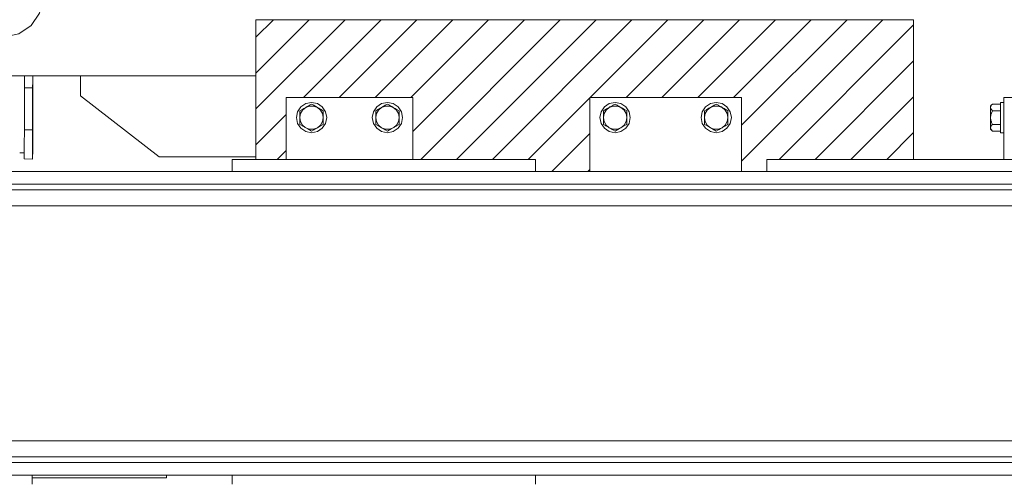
# Model space of a CAD drawing. Header units: millimetres. Extents: x 53056 to 116131, y -669674 to -625124.
# Tile 174 of 256: x 61479 to 62453, y -635312 to -634853. Entities that reach past the tile are written whole.
import ezdxf

# ---------------------------------------------------------------- set-up
doc = ezdxf.new("R2010")
doc.units = ezdxf.units.MM
doc.header["$MEASUREMENT"] = 0
doc.linetypes.add('DGN Style 1', pattern=[536.1990872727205, 0.8921781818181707, -535.3069090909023])
for name, color, linetype, lineweight in [('Side Cradle Blocks', 7, 'Continuous', 0), ('Side Cradle Hydraulic Arm Support', 7, 'Continuous', 0), ('Side Cradle Stbd', 7, 'Continuous', 0), ('Side Cradle Tower', 7, 'Continuous', 0)]:
    doc.layers.add(name, color=color, linetype=linetype, lineweight=lineweight)

# ---------------------------------------------------------------- blocks, each defined once
blk = doc.blocks.new('*U55')
at = {"linetype": 'Continuous', "lineweight": 0}
h = blk.add_hatch(dxfattribs=at)
h.set_pattern_fill('HATCH', color=30, style=0, pattern_type=2)
h.set_pattern_definition([(45, (-22337.962271, 12481.677758), (-17.71895608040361, 17.71895608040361), [])])
h.paths.add_polyline_path([(-22375.89747780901, 12396.1757699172), (-22375.89747780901, 12396.17580080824), (-22375.89747780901, 12408.1757699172), (-22231.03903054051, 12408.1757699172), (-22231.03903054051, 12408.17580080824), (-22231.03903054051, 12546.1757699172), (-22583.82580926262, 12546.1757699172), (-22663.82580926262, 12546.1757699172), (-22670.00584004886, 12546.1757699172), (-22705.00584004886, 12546.1757699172), (-22711.41070404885, 12546.1757699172), (-22881.03903054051, 12546.1757699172), (-22881.03903054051, 12490.79314748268), (-22881.03903054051, 12410.79314748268), (-22881.03903054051, 12408.17580037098), (-22881.03903054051, 12408.17576947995), (-22851.03903054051, 12408.17576947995), (-22851.03903054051, 12408.17580037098), (-22851.03903054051, 12469.45638980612), (-22726.03903054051, 12469.45638980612), (-22726.03903054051, 12408.17580037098), (-22726.03903054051, 12408.17576947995), (-22604.53903054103, 12408.17576947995), (-22604.53903054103, 12396.17580080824), (-22604.53903054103, 12396.1757699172), (-22551.03903054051, 12396.1757699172), (-22551.03903054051, 12396.17580080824), (-22551.03903054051, 12469.45638980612), (-22401.03903054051, 12469.45638980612), (-22401.03903054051, 12396.17580080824), (-22401.03903054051, 12396.1757699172)])
at = {"color": 30, "linetype": 'Continuous', "lineweight": 0, "flags": 128}
blk.add_lwpolyline([(-22375.89747780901, 12396.1757699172), (-22375.89747780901, 12396.17580080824), (-22375.89747780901, 12408.1757699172), (-22231.03903054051, 12408.1757699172), (-22231.03903054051, 12408.17580080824), (-22231.03903054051, 12546.1757699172), (-22583.82580926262, 12546.1757699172), (-22663.82580926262, 12546.1757699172), (-22670.00584004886, 12546.1757699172), (-22705.00584004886, 12546.1757699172), (-22711.41070404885, 12546.1757699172), (-22881.03903054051, 12546.1757699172), (-22881.03903054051, 12490.79314748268), (-22881.03903054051, 12410.79314748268), (-22881.03903054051, 12408.17580037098), (-22881.03903054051, 12408.17576947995), (-22851.03903054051, 12408.17576947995), (-22851.03903054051, 12408.17580037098), (-22851.03903054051, 12469.45638980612), (-22726.03903054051, 12469.45638980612), (-22726.03903054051, 12408.17580037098), (-22726.03903054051, 12408.17576947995), (-22604.53903054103, 12408.17576947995), (-22604.53903054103, 12396.17580080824), (-22604.53903054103, 12396.1757699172), (-22551.03903054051, 12396.1757699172), (-22551.03903054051, 12396.17580080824), (-22551.03903054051, 12469.45638980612), (-22401.03903054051, 12469.45638980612), (-22401.03903054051, 12396.17580080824), (-22401.03903054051, 12396.1757699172), (-22375.89747780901, 12396.1757699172)], close=True, dxfattribs=at)
at = {"layer": 'Side Cradle Blocks', "color": 7, "linetype": 'Continuous', "lineweight": 0}
for p, q in [((-22881.03903054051, 12546.1757699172), (-22881.03903054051, 12408.17580037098)), ((-22881.03903054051, 12546.1757699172), (-22231.03903054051, 12546.1757699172)), ((-22231.03903054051, 12546.1757699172), (-22231.03903054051, 12408.17580080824)), ((-22851.03903054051, 12469.45638980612), (-22851.03903054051, 12408.17580037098)), ((-22726.03903054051, 12469.45638980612), (-22851.03903054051, 12469.45638980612)), ((-22726.03903054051, 12408.17580037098), (-22726.03903054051, 12469.45638980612)), ((-22551.03903054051, 12469.45638980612), (-22551.03903054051, 12396.17580080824)), ((-22401.03903054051, 12469.45638980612), (-22551.03903054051, 12469.45638980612)), ((-22401.03903054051, 12396.17580080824), (-22401.03903054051, 12469.45638980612)), ((-22141.89747780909, 12408.17580080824), (-22141.89747780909, 12469.45638980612)), ((-22131.89747780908, 12469.45638980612), (-22141.89747780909, 12469.45638980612)), ((-22831.83057542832, 12459.48763980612), (-22834.89657889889, 12456.92042395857)), ((-22828.19710216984, 12461.58542656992), (-22828.33904670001, 12461.50347485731)), ((-22826.03903054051, 12462.83138980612), (-22828.19707362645, 12461.58544304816)), ((-22820.29877905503, 12463.31458279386), (-22826.03903054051, 12464.45638980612)), ((-22823.90268183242, 12461.59796830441), (-22826.03903054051, 12462.83138980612)), ((-22820.24748565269, 12459.48763980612), (-22824.00376152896, 12460.85926877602)), ((-22756.83057542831, 12459.48763980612), (-22753.07429955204, 12460.85926877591)), ((-22756.77928202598, 12463.31458279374), (-22751.0390305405, 12464.45638980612)), ((-22753.17537924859, 12461.59796830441), (-22751.0390305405, 12462.83138980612)), ((-22751.0390305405, 12462.83138980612), (-22748.88098745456, 12461.58544304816)), ((-22748.88095891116, 12461.58542656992), (-22748.73901438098, 12461.50347485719)), ((-22745.24748565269, 12459.48763980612), (-22742.18148218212, 12456.92042395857)), ((-22531.83057542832, 12459.48763980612), (-22534.89657889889, 12456.92042395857)), ((-22528.19710216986, 12461.58542656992), (-22528.33904670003, 12461.50347485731)), ((-22526.03903054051, 12462.83138980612), (-22528.19707362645, 12461.58544304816)), ((-22520.29877905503, 12463.31458279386), (-22526.03903054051, 12464.45638980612)), ((-22523.90268183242, 12461.59796830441), (-22526.03903054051, 12462.83138980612)), ((-22520.24748565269, 12459.48763980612), (-22524.00376152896, 12460.85926877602)), ((-22431.83057542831, 12459.48763980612), (-22428.07429955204, 12460.85926877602)), ((-22431.77928202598, 12463.31458279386), (-22426.03903054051, 12464.45638980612)), ((-22428.17537924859, 12461.59796830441), (-22426.0390305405, 12462.83138980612)), ((-22426.0390305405, 12462.83138980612), (-22423.88098745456, 12461.58544304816)), ((-22423.88095891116, 12461.58542656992), (-22423.73901438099, 12461.50347485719)), ((-22420.24748565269, 12459.48763980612), (-22417.18148218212, 12456.92042395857)), ((-22154.89747780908, 12459.48763980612), (-22154.89747780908, 12456.92042395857)), ((-22154.89716889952, 12458.10993105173), (-22154.89747776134, 12459.48742684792)), ((-22153.10556758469, 12462.83138980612), (-22154.1473525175, 12461.58544304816)), ((-22153.11382951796, 12462.82102717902), (-22153.10556758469, 12462.83138980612)), ((-22153.10556758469, 12462.83138980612), (-22144.89750870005, 12462.83138980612)), ((-22835.48577160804, 12457.37731130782), (-22837.62212031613, 12456.14388980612)), ((-22837.62212031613, 12453.78718182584), (-22837.62212031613, 12456.14388980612)), ((-22837.62212031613, 12449.2255000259), (-22836.93184791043, 12445.51754498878)), ((-22816.61401239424, 12457.3898530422), (-22816.75595692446, 12457.47180475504)), ((-22814.45594076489, 12456.14388980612), (-22816.61398385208, 12457.38983656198)), ((-22814.45594076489, 12449.45638980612), (-22815.14621317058, 12453.39523462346)), ((-22814.45594076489, 12451.83047536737), (-22814.45594076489, 12449.45638980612)), ((-22762.62212031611, 12456.14388980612), (-22760.46407722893, 12457.38983656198)), ((-22762.62212031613, 12449.45638980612), (-22761.93184791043, 12453.39523462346)), ((-22762.62212031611, 12451.83047536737), (-22762.62212031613, 12449.45638980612)), ((-22760.46404868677, 12457.3898530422), (-22760.32210415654, 12457.47180475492)), ((-22741.59228947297, 12457.37731130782), (-22739.45594076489, 12456.14388980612)), ((-22739.45594076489, 12449.2255000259), (-22740.14621317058, 12445.51754498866)), ((-22739.45594076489, 12453.78718182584), (-22739.45594076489, 12456.14388980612)), ((-22535.48577160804, 12457.37731130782), (-22537.62212031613, 12456.14388980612)), ((-22537.62212031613, 12453.78718182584), (-22537.62212031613, 12456.14388980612)), ((-22537.62212031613, 12449.2255000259), (-22536.93184791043, 12445.51754498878)), ((-22516.61401239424, 12457.3898530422), (-22516.75595692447, 12457.47180475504)), ((-22514.45594076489, 12456.14388980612), (-22516.61398385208, 12457.38983656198)), ((-22514.45594076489, 12449.45638980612), (-22515.14621317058, 12453.39523462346)), ((-22514.45594076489, 12451.83047536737), (-22514.45594076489, 12449.45638980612)), ((-22437.62212031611, 12456.14388980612), (-22435.46407722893, 12457.38983656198)), ((-22437.62212031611, 12449.45638980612), (-22436.93184791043, 12453.39523462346)), ((-22437.62212031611, 12451.83047536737), (-22437.62212031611, 12449.45638980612)), ((-22435.46404868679, 12457.3898530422), (-22435.32210415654, 12457.47180475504)), ((-22416.59228947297, 12457.37731130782), (-22414.45594076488, 12456.14388980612)), ((-22414.45594076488, 12449.2255000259), (-22415.14621317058, 12445.51754498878)), ((-22414.45594076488, 12453.78718182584), (-22414.45594076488, 12456.14388980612)), ((-22154.89747780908, 12449.45635264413), (-22154.89747780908, 12445.51773410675)), ((-22154.89517683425, 12449.2255000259), (-22154.89747780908, 12445.51754498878)), ((-22154.8953648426, 12448.4247309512), (-22154.89517683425, 12449.2255000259)), ((-22154.11433419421, 12453.78718182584), (-22153.10556758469, 12456.14388980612)), ((-22154.08895200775, 12457.37731130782), (-22153.10556758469, 12456.14388980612)), ((-22153.10556758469, 12456.14388980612), (-22144.89750870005, 12456.14388980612)), ((-22837.62212031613, 12444.4899814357), (-22837.62212031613, 12442.76888980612)), ((-22837.62212031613, 12442.76888980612), (-22835.46407722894, 12441.52294305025)), ((-22835.46407722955, 12441.5229430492), (-22835.32210415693, 12441.44097485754)), ((-22835.32210415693, 12441.44097485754), (-22835.46407722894, 12441.52294305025)), ((-22820.24748565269, 12439.42513980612), (-22824.00376152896, 12438.05351083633)), ((-22820.24748565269, 12439.42513980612), (-22817.18148218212, 12441.99235565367)), ((-22816.59228947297, 12441.53546830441), (-22817.24769508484, 12441.15706969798)), ((-22816.59228947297, 12441.53546830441), (-22814.45594076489, 12442.76888980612)), ((-22814.45594076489, 12442.76888980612), (-22814.45594076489, 12444.4899814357)), ((-22762.62212031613, 12442.76888980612), (-22762.62212031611, 12444.4899814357)), ((-22762.62212031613, 12442.76888980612), (-22760.48577160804, 12441.53546830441)), ((-22760.48577160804, 12441.53546830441), (-22759.83036599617, 12441.15706969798)), ((-22756.83057542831, 12439.42513980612), (-22759.89657889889, 12441.99235565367)), ((-22756.83057542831, 12439.42513980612), (-22753.07429955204, 12438.05351083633)), ((-22741.61398385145, 12441.5229430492), (-22741.75595692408, 12441.44097485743)), ((-22741.75595692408, 12441.44097485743), (-22741.61398385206, 12441.52294305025)), ((-22741.61398385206, 12441.52294305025), (-22739.45594076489, 12442.76888980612)), ((-22739.45594076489, 12444.4899814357), (-22739.45594076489, 12442.76888980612)), ((-22537.62212031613, 12444.4899814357), (-22537.62212031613, 12442.76888980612)), ((-22537.62212031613, 12442.76888980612), (-22535.46407722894, 12441.52294305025)), ((-22535.46407722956, 12441.5229430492), (-22535.32210415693, 12441.44097485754)), ((-22535.32210415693, 12441.44097485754), (-22535.46407722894, 12441.52294305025)), ((-22520.24748565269, 12439.42513980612), (-22524.00376152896, 12438.05351083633)), ((-22520.24748565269, 12439.42513980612), (-22517.18148218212, 12441.99235565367)), ((-22516.59228947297, 12441.53546830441), (-22517.24769508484, 12441.15706969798)), ((-22516.59228947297, 12441.53546830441), (-22514.45594076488, 12442.76888980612)), ((-22514.45594076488, 12442.76888980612), (-22514.45594076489, 12444.4899814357)), ((-22437.62212031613, 12442.76888980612), (-22437.62212031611, 12444.4899814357)), ((-22437.62212031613, 12442.76888980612), (-22435.48577160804, 12441.53546830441)), ((-22435.48577160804, 12441.53546830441), (-22434.83036599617, 12441.15706969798)), ((-22431.83057542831, 12439.42513980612), (-22434.89657889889, 12441.99235565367)), ((-22431.83057542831, 12439.42513980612), (-22428.07429955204, 12438.05351083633)), ((-22416.61398385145, 12441.5229430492), (-22416.75595692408, 12441.44097485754)), ((-22416.75595692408, 12441.44097485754), (-22416.61398385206, 12441.52294305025)), ((-22416.61398385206, 12441.52294305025), (-22414.45594076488, 12442.76888980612)), ((-22414.45594076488, 12444.4899814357), (-22414.45594076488, 12442.76888980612)), ((-22154.89747780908, 12439.42597780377), (-22154.89747780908, 12441.99026646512)), ((-22154.89747761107, 12439.42598317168), (-22154.89716889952, 12440.74085391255)), ((-22154.21588933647, 12441.44097485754), (-22154.1473525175, 12441.52294305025)), ((-22154.1473525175, 12441.52294305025), (-22153.10556758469, 12442.76888980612)), ((-22153.87766391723, 12444.4899814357), (-22153.10556758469, 12442.76888980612)), ((-22153.10556758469, 12442.76888980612), (-22144.89750870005, 12442.76888980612)), ((-22828.17537924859, 12437.31481130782), (-22826.03903054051, 12436.08138980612)), ((-22826.03903054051, 12436.08138980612), (-22823.88098745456, 12437.32733656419)), ((-22823.88095891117, 12437.3273530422), (-22823.73901438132, 12437.40930475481)), ((-22753.19710216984, 12437.3273530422), (-22753.33904669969, 12437.40930475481)), ((-22751.0390305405, 12436.08138980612), (-22753.19707362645, 12437.32733656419)), ((-22748.90268183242, 12437.31481130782), (-22751.0390305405, 12436.08138980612)), ((-22528.17537924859, 12437.31481130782), (-22526.03903054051, 12436.08138980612)), ((-22526.03903054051, 12436.08138980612), (-22523.88098745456, 12437.32733656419)), ((-22523.88095891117, 12437.3273530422), (-22523.73901438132, 12437.40930475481)), ((-22428.19710216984, 12437.3273530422), (-22428.33904669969, 12437.40930475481)), ((-22426.0390305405, 12436.08138980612), (-22428.19707362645, 12437.32733656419)), ((-22423.90268183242, 12437.31481130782), (-22426.0390305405, 12436.08138980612)), ((-22154.1473525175, 12437.32733656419), (-22154.89733044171, 12438.05336817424)), ((-22153.10641770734, 12436.08240652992), (-22154.1473525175, 12437.32733656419)), ((-22154.08895200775, 12437.31481130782), (-22153.10556758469, 12436.08138980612)), ((-22153.10556758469, 12436.08138980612), (-22144.89750870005, 12436.08138980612))]:
    blk.add_line(p, q, dxfattribs=at)
at = {"layer": 'Side Cradle Blocks', "color": 7, "linetype": 'Continuous', "lineweight": 0, "flags": 128}
for points in [[(-22820.29877905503, 12463.31458279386), (-22815.43242882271, 12460.06299152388), (-22812.18083755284, 12455.19664129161), (-22811.03903054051, 12449.45638980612), (-22812.18083755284, 12443.71613832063), (-22815.43242882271, 12438.84978808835), (-22820.29877905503, 12435.59819681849), (-22826.03903054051, 12434.45638980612), (-22831.77928202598, 12435.59819681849), (-22836.6456322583, 12438.84978808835), (-22839.89722352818, 12443.71613832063), (-22841.03903054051, 12449.45638980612), (-22839.89722352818, 12455.19664129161), (-22836.6456322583, 12460.06299152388), (-22831.77928202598, 12463.31458279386), (-22826.03903054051, 12464.45638980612)], [(-22835.48577160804, 12457.37731130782), (-22834.83036599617, 12457.75570991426), (-22833.78851210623, 12458.35722453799), (-22831.83057542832, 12459.48763980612), (-22831.08874917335, 12459.91593339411), (-22830.35431322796, 12460.33996018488), (-22828.33904669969, 12461.50347485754), (-22828.19707362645, 12461.58544304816)], [(-22831.83057542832, 12459.48763980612), (-22828.07429955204, 12460.85926877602), (-22824.00376152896, 12460.85926877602)], [(-22823.90268183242, 12461.59796830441), (-22823.24727622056, 12461.21956969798), (-22822.2054223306, 12460.61805507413), (-22820.24748565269, 12459.48763980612), (-22819.50565939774, 12459.05934621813), (-22818.77122345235, 12458.63531942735), (-22816.75595692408, 12457.47180475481), (-22816.61398385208, 12457.38983656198)], [(-22820.24748565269, 12459.48763980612), (-22817.18148218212, 12456.92042395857), (-22815.14621317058, 12453.39523462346)], [(-22751.0390305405, 12464.45638980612), (-22745.29877905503, 12463.31458279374), (-22740.4324288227, 12460.06299152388), (-22737.18083755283, 12455.19664129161), (-22736.03903054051, 12449.45638980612), (-22737.18083755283, 12443.71613832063), (-22740.4324288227, 12438.84978808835), (-22745.29877905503, 12435.59819681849), (-22751.0390305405, 12434.45638980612), (-22756.77928202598, 12435.59819681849), (-22761.6456322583, 12438.84978808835), (-22764.89722352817, 12443.71613832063), (-22766.0390305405, 12449.45638980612), (-22764.89722352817, 12455.19664129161), (-22761.6456322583, 12460.06299152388), (-22756.77928202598, 12463.31458279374)], [(-22761.93184791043, 12453.39523462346), (-22759.89657889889, 12456.92042395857), (-22756.83057542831, 12459.48763980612)], [(-22760.46407722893, 12457.38983656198), (-22760.32210415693, 12457.47180475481), (-22758.30683762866, 12458.63531942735), (-22757.57240168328, 12459.05934621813), (-22756.83057542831, 12459.48763980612), (-22754.87263875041, 12460.61805507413), (-22753.83078486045, 12461.21956969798), (-22753.17537924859, 12461.59796830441)], [(-22753.07429955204, 12460.85926877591), (-22749.00376152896, 12460.85926877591), (-22745.24748565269, 12459.48763980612)], [(-22748.88098745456, 12461.58544304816), (-22748.73901438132, 12461.50347485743), (-22746.72374785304, 12460.33996018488), (-22745.98931190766, 12459.91593339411)], [(-22745.98931190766, 12459.91593339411), (-22745.98931190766, 12459.91593339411), (-22745.24748565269, 12459.48763980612), (-22743.28954897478, 12458.35722453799), (-22742.24769508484, 12457.75570991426), (-22741.59228947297, 12457.37731130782)], [(-22520.29877905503, 12463.31458279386), (-22515.43242882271, 12460.06299152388), (-22512.18083755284, 12455.19664129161), (-22511.03903054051, 12449.45638980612), (-22512.18083755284, 12443.71613832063), (-22515.43242882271, 12438.84978808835), (-22520.29877905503, 12435.59819681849), (-22526.03903054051, 12434.45638980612), (-22531.77928202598, 12435.59819681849), (-22536.6456322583, 12438.84978808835), (-22539.89722352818, 12443.71613832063), (-22541.03903054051, 12449.45638980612), (-22539.89722352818, 12455.19664129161), (-22536.6456322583, 12460.06299152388), (-22531.77928202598, 12463.31458279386), (-22526.03903054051, 12464.45638980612)], [(-22535.48577160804, 12457.37731130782), (-22534.83036599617, 12457.75570991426), (-22533.78851210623, 12458.35722453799), (-22531.83057542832, 12459.48763980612), (-22531.08874917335, 12459.91593339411), (-22530.35431322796, 12460.33996018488), (-22528.33904669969, 12461.50347485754), (-22528.19707362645, 12461.58544304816)], [(-22531.83057542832, 12459.48763980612), (-22528.07429955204, 12460.85926877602), (-22524.00376152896, 12460.85926877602)], [(-22523.90268183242, 12461.59796830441), (-22523.24727622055, 12461.21956969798), (-22522.20542233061, 12460.61805507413), (-22520.24748565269, 12459.48763980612), (-22519.50565939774, 12459.05934621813)], [(-22520.24748565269, 12459.48763980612), (-22517.18148218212, 12456.92042395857), (-22515.14621317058, 12453.39523462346)], [(-22519.50565939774, 12459.05934621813), (-22519.50565939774, 12459.05934621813), (-22518.77122345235, 12458.63531942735), (-22516.75595692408, 12457.47180475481), (-22516.61398385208, 12457.38983656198)], [(-22426.03903054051, 12464.45638980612), (-22420.29877905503, 12463.31458279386), (-22415.4324288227, 12460.06299152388), (-22412.18083755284, 12455.19664129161), (-22411.03903054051, 12449.45638980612), (-22412.18083755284, 12443.71613832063), (-22415.4324288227, 12438.84978808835), (-22420.29877905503, 12435.59819681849), (-22426.03903054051, 12434.45638980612), (-22431.77928202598, 12435.59819681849), (-22436.6456322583, 12438.84978808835), (-22439.89722352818, 12443.71613832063), (-22441.0390305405, 12449.45638980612), (-22439.89722352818, 12455.19664129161), (-22436.6456322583, 12460.06299152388), (-22431.77928202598, 12463.31458279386)], [(-22436.93184791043, 12453.39523462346), (-22434.89657889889, 12456.92042395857), (-22431.83057542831, 12459.48763980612)], [(-22435.46407722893, 12457.38983656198), (-22435.32210415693, 12457.47180475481), (-22433.30683762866, 12458.63531942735), (-22432.57240168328, 12459.05934621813), (-22431.83057542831, 12459.48763980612), (-22429.87263875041, 12460.61805507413), (-22428.83078486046, 12461.21956969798), (-22428.17537924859, 12461.59796830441)], [(-22428.07429955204, 12460.85926877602), (-22424.00376152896, 12460.85926877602), (-22420.24748565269, 12459.48763980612)], [(-22423.88098745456, 12461.58544304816), (-22423.73901438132, 12461.50347485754), (-22421.72374785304, 12460.33996018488), (-22420.98931190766, 12459.91593339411), (-22420.24748565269, 12459.48763980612), (-22418.28954897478, 12458.35722453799)], [(-22418.28954897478, 12458.35722453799), (-22418.28954897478, 12458.35722453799), (-22417.24769508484, 12457.75570991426), (-22416.59228947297, 12457.37731130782)], [(-22154.1473525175, 12461.58544304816), (-22154.89747780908, 12460.85926877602), (-22154.89747780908, 12459.48763980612)], [(-22154.1473525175, 12461.58544304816), (-22154.21588933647, 12461.50347485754), (-22154.77271684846, 12460.33996018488), (-22154.86584802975, 12459.91593339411), (-22154.89747780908, 12459.48763980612), (-22154.67890145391, 12458.35722453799), (-22154.39064230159, 12457.75570991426), (-22154.08895200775, 12457.37731130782)], [(-22144.89747780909, 12464.45638980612), (-22144.89747780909, 12464.45638980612), (-22141.89750870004, 12464.45638980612)], [(-22141.89750870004, 12434.45638980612), (-22144.89747780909, 12434.45638980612), (-22144.89747780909, 12435.59819681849), (-22144.89747780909, 12438.84978808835), (-22144.89747780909, 12443.71613832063), (-22144.89747780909, 12449.45638980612), (-22144.89747780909, 12455.19664129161), (-22144.89747780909, 12460.06299152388), (-22144.89747780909, 12463.31458279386), (-22144.89747780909, 12464.45638949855)], [(-22837.62212031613, 12449.45638980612), (-22836.93184791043, 12453.39523462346), (-22834.89657889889, 12456.92042395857)], [(-22837.62212031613, 12453.78718182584), (-22837.62212031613, 12453.6496193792), (-22837.62212031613, 12451.47601914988), (-22837.62212031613, 12449.45638980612), (-22837.62212031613, 12449.2255000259), (-22837.62212031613, 12447.03269134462), (-22837.62212031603, 12445.24596644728), (-22837.62212031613, 12444.4899814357)], [(-22814.45594076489, 12449.2255000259), (-22815.14621317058, 12445.51754498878), (-22817.18148218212, 12441.99235565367)], [(-22814.45594076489, 12451.83047536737), (-22814.45594076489, 12453.64888513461), (-22814.45594076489, 12453.78718182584), (-22814.45594076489, 12456.14388980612)], [(-22814.45594076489, 12449.45638980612), (-22814.45594076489, 12449.2255000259), (-22814.45594076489, 12446.87712475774), (-22814.45594076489, 12445.24778492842), (-22814.45594076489, 12444.4899814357)], [(-22762.62212031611, 12456.14388980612), (-22762.62212031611, 12453.78718182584), (-22762.62212031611, 12453.64888513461), (-22762.62212031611, 12451.83047536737)], [(-22762.62212031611, 12444.4899814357), (-22762.62212031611, 12445.24778492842), (-22762.62212031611, 12446.87712475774), (-22762.62212031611, 12449.2255000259), (-22762.62212031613, 12449.45638980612)], [(-22759.89657889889, 12441.99235565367), (-22761.93184791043, 12445.51754498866), (-22762.62212031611, 12449.2255000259)], [(-22742.18148218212, 12456.92042395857), (-22740.14621317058, 12453.39523462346), (-22739.45594076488, 12449.45638980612)], [(-22739.45594076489, 12444.4899814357), (-22739.45594076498, 12445.24596644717), (-22739.45594076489, 12447.03269134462), (-22739.45594076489, 12449.2255000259), (-22739.45594076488, 12449.45638980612), (-22739.45594076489, 12451.47601914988), (-22739.45594076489, 12453.6496193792), (-22739.45594076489, 12453.78718182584)], [(-22537.62212031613, 12449.45638980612), (-22536.93184791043, 12453.39523462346), (-22534.89657889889, 12456.92042395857)], [(-22537.62212031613, 12453.78718182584), (-22537.62212031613, 12453.6496193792), (-22537.62212031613, 12451.47601914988), (-22537.62212031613, 12449.45638980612), (-22537.62212031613, 12449.2255000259), (-22537.62212031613, 12447.03269134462), (-22537.62212031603, 12445.24596644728), (-22537.62212031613, 12444.4899814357)], [(-22514.45594076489, 12449.2255000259), (-22515.14621317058, 12445.51754498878), (-22517.18148218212, 12441.99235565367)], [(-22514.45594076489, 12451.83047536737), (-22514.45594076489, 12453.64888513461), (-22514.45594076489, 12453.78718182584), (-22514.45594076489, 12456.14388980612)], [(-22514.45594076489, 12449.45638980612), (-22514.45594076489, 12449.2255000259), (-22514.45594076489, 12446.87712475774), (-22514.45594076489, 12445.24778492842), (-22514.45594076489, 12444.4899814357)], [(-22437.62212031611, 12456.14388980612), (-22437.62212031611, 12453.78718182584), (-22437.62212031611, 12453.64888513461), (-22437.62212031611, 12451.83047536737)], [(-22437.62212031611, 12444.4899814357), (-22437.62212031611, 12445.24778492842), (-22437.62212031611, 12446.87712475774), (-22437.62212031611, 12449.2255000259), (-22437.62212031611, 12449.45638980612)], [(-22434.89657889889, 12441.99235565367), (-22436.93184791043, 12445.51754498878), (-22437.62212031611, 12449.2255000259)], [(-22417.18148218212, 12456.92042395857), (-22415.14621317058, 12453.39523462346), (-22414.45594076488, 12449.45638980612)], [(-22414.45594076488, 12444.4899814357), (-22414.45594076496, 12445.24596644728), (-22414.45594076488, 12447.03269134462), (-22414.45594076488, 12449.2255000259), (-22414.45594076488, 12449.45638980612), (-22414.45594076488, 12451.47601914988), (-22414.45594076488, 12453.6496193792), (-22414.45594076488, 12453.78718182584)], [(-22154.89747780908, 12456.92042395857), (-22154.89747780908, 12453.39523462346), (-22154.89747780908, 12449.45638980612), (-22154.89517683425, 12449.2255000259), (-22154.89518394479, 12449.25721239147)], [(-22154.89747780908, 12449.45638980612), (-22154.72272460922, 12451.47601914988), (-22154.1505461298, 12453.6496193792), (-22154.11433419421, 12453.78718182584)], [(-22154.89517683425, 12449.2255000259), (-22154.64662137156, 12447.03269134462), (-22154.10628626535, 12445.24596644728), (-22153.87766391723, 12444.4899814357)], [(-22832.2007330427, 12439.63885040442), (-22834.89657889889, 12441.99235565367), (-22836.93184791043, 12445.51754498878)], [(-22835.32210415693, 12441.44097485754), (-22833.30683762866, 12440.27746018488), (-22832.57240168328, 12439.85343339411), (-22832.2007330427, 12439.63885040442), (-22831.83057542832, 12439.42513980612), (-22829.87263875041, 12438.29472453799), (-22828.83078486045, 12437.69320991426), (-22828.17537924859, 12437.31481130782)], [(-22831.83057542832, 12439.42513980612), (-22828.07429955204, 12438.05351083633), (-22824.00376152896, 12438.05351083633)], [(-22823.88098745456, 12437.32733656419), (-22823.73901438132, 12437.40930475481), (-22821.72374785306, 12438.57281942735), (-22820.98931190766, 12438.99684621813), (-22820.24748565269, 12439.42513980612), (-22818.2895489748, 12440.55555507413), (-22817.24769508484, 12441.15706969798)], [(-22759.83036599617, 12441.15706969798), (-22758.78851210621, 12440.55555507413), (-22756.83057542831, 12439.42513980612), (-22756.08874917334, 12438.99684621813), (-22755.35431322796, 12438.57281942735), (-22753.33904669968, 12437.40930475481), (-22753.19707362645, 12437.32733656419)], [(-22753.07429955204, 12438.05351083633), (-22749.00376152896, 12438.05351083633), (-22745.24748565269, 12439.42513980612)], [(-22748.90268183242, 12437.31481130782), (-22748.24727622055, 12437.69320991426), (-22747.2054223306, 12438.29472453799), (-22745.24748565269, 12439.42513980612), (-22744.8773280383, 12439.63885040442), (-22744.50565939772, 12439.85343339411), (-22743.77122345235, 12440.27746018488), (-22741.75595692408, 12441.44097485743)], [(-22740.14621317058, 12445.51754498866), (-22742.18148218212, 12441.99235565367), (-22744.8773280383, 12439.63885040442)], [(-22532.2007330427, 12439.63885040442), (-22534.89657889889, 12441.99235565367), (-22536.93184791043, 12445.51754498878)], [(-22535.32210415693, 12441.44097485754), (-22533.30683762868, 12440.27746018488), (-22532.57240168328, 12439.85343339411), (-22532.2007330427, 12439.63885040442), (-22531.83057542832, 12439.42513980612), (-22529.87263875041, 12438.29472453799), (-22528.83078486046, 12437.69320991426), (-22528.17537924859, 12437.31481130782)], [(-22531.83057542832, 12439.42513980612), (-22528.07429955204, 12438.05351083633), (-22524.00376152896, 12438.05351083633)], [(-22523.88098745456, 12437.32733656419), (-22523.73901438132, 12437.40930475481), (-22521.72374785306, 12438.57281942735), (-22520.98931190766, 12438.99684621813), (-22520.24748565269, 12439.42513980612), (-22518.2895489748, 12440.55555507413), (-22517.24769508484, 12441.15706969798)], [(-22434.83036599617, 12441.15706969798), (-22433.78851210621, 12440.55555507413), (-22431.83057542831, 12439.42513980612), (-22431.08874917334, 12438.99684621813), (-22430.35431322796, 12438.57281942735), (-22428.33904669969, 12437.40930475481), (-22428.19707362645, 12437.32733656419)], [(-22428.07429955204, 12438.05351083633), (-22424.00376152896, 12438.05351083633), (-22420.24748565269, 12439.42513980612)], [(-22423.90268183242, 12437.31481130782), (-22423.24727622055, 12437.69320991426), (-22422.2054223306, 12438.29472453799), (-22420.24748565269, 12439.42513980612), (-22419.8773280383, 12439.63885040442), (-22419.50565939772, 12439.85343339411), (-22418.77122345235, 12440.27746018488), (-22416.75595692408, 12441.44097485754)], [(-22415.14621317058, 12445.51754498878), (-22417.18148218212, 12441.99235565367), (-22419.8773280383, 12439.63885040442)], [(-22154.89747780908, 12445.51754498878), (-22154.89747780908, 12445.51754498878), (-22154.89716889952, 12445.28718750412)], [(-22154.88980071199, 12439.79264373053), (-22154.88959447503, 12439.63885040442), (-22154.89747780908, 12441.99235565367), (-22154.89747780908, 12445.51754498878)], [(-22154.08895200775, 12437.31481130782), (-22154.39064230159, 12437.69320991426), (-22154.67890145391, 12438.29472453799), (-22154.89747780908, 12439.42513980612), (-22154.88959447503, 12439.63885040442), (-22154.86584802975, 12439.85343339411), (-22154.77271684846, 12440.27746018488), (-22154.21588933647, 12441.44097485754)], [(-22154.08895262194, 12437.31481186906), (-22154.89747780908, 12438.05351083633), (-22154.89747780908, 12439.42513980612), (-22154.89747768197, 12439.42568123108)]]:
    blk.add_lwpolyline(points, dxfattribs=at)
at = {"layer": 'Side Cradle Hydraulic Arm Support', "color": 7, "linetype": 'Continuous', "lineweight": 0}
for p, q in [((-22904.53903054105, 12396.17580080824), (-22904.53903054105, 12408.17576947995)), ((-22604.53903054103, 12396.17580080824), (-22604.53903054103, 12408.17576947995)), ((-22904.53903054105, 12087.07758303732), (-22904.53903054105, 12096.17573902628)), ((-22604.53903054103, 12087.07758303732), (-22604.53903054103, 12096.17573902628))]:
    blk.add_line(p, q, dxfattribs=at)
at = {"layer": 'Side Cradle Hydraulic Arm Support', "color": 7, "linetype": 'Continuous', "lineweight": 0, "flags": 128}
for points in [[(-22604.53903054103, 12408.17576947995), (-22904.53903054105, 12408.17576947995), (-22904.53903054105, 12408.17576947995)], [(-23102.05044148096, 12096.17573902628), (-23102.05044148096, 12089.45631209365), (-23102.05044148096, 12087.07758303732)], [(-23102.05041059, 12093.49627755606), (-22969.52761960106, 12093.49627755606), (-22969.52761960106, 12096.17573902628)]]:
    blk.add_lwpolyline(points, dxfattribs=at)
at = {"layer": 'Side Cradle Stbd', "color": 7, "linetype": 'Continuous', "lineweight": 0}
for p, q in [((-22375.89747780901, 12408.1757699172), (-22375.89747780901, 12396.17580080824)), ((-24354.39747780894, 12396.1757699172), (-21904.68058327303, 12396.1757699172)), ((-24354.39747780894, 12383.58382648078), (-21904.68058327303, 12383.5838264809)), ((-24229.39744691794, 12378.15552419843), (-22029.68061416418, 12378.15552419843)), ((-24354.39747780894, 12362.20639245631), (-21904.68058327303, 12362.20639245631)), ((-24354.39747780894, 12130.14514737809), (-21904.68058327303, 12130.14514737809)), ((-24354.39747780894, 12108.76771335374), (-21904.68058327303, 12108.76771335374)), ((-24229.39744691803, 12114.19601563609), (-22029.68061416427, 12114.19601563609)), ((-24354.39747780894, 12096.1757699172), (-21904.68058327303, 12096.1757699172))]:
    blk.add_line(p, q, dxfattribs=at)
at = {"layer": 'Side Cradle Stbd', "color": 7, "linetype": 'Continuous', "lineweight": 0, "flags": 128}
blk.add_lwpolyline([(-22375.89747780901, 12408.1757699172), (-22075.89747780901, 12408.1757699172), (-22075.89747780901, 12408.1757699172)], dxfattribs=at)
at = {"layer": 'Side Cradle Tower', "color": 7, "linetype": 'Continuous', "lineweight": 0}
for p, q in [((-23204.539030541, 12490.79314748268), (-23054.539030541, 12490.79314748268)), ((-23109.6832506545, 12490.79311659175), (-23109.70839684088, 12485.32388443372)), ((-23101.70848321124, 12485.28755376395), (-23101.68316998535, 12490.79311659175)), ((-23101.53081241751, 12490.79311659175), (-23101.53903054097, 12448.62462373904)), ((-23109.73545276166, 12478.98016395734), (-23109.90557915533, 12437.27148687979)), ((-23109.70839684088, 12485.32388443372), (-23109.73545276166, 12478.98016395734)), ((-23109.73545276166, 12478.98016395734), (-23101.73553913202, 12478.94383328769)), ((-23101.90566552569, 12437.23515621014), (-23101.73553913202, 12478.94383328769)), ((-23101.73553913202, 12478.94383328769), (-23101.70848321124, 12485.28755376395)), ((-23101.54704992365, 12480.02857086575), (-23101.53903054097, 12480.02857086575)), ((-23101.54353990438, 12459.5858927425), (-23101.53903054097, 12459.5858927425)), ((-23101.53903054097, 12460.47085651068), (-23101.53933945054, 12460.40577449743)), ((-23101.53903054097, 12448.62462373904), (-23101.68793287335, 12417.37066162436)), ((-23109.90557915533, 12437.27148687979), (-23101.90566552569, 12437.23515621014)), ((-23101.90566552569, 12437.23515621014), (-23101.96389783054, 12422.01478926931)), ((-23109.98539914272, 12414.71362899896), (-23114.53899964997, 12414.73430864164)), ((-23109.99133613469, 12408.5345484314), (-23109.99381344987, 12411.99753202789)), ((-23101.99142250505, 12408.49821776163), (-23101.73287406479, 12409.57943831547)), ((-23101.73287406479, 12409.57943831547), (-23101.72702946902, 12410.15237037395)), ((-23101.72702946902, 12410.15237037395), (-23101.71676488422, 12411.77943426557)), ((-23109.99102814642, 12408.53583640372), (-23109.99133613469, 12408.5345484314)), ((-23101.99142250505, 12408.49821776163), (-23109.99133613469, 12408.5345484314))]:
    blk.add_line(p, q, dxfattribs=at)
at = {"layer": 'Side Cradle Tower', "color": 7, "linetype": 'Continuous', "lineweight": 0, "flags": 128}
for points in [[(-23129.61862156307, 12604.35090748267), (-23143.96925027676, 12601.49638995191), (-23156.13512585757, 12593.36741177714), (-23164.26410403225, 12581.20153619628), (-23167.11862156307, 12566.85090748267), (-23164.26410403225, 12552.50027876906), (-23156.13512585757, 12540.3344031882), (-23143.96925027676, 12532.20542501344), (-23129.61862156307, 12529.35090748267), (-23115.26799284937, 12532.20542501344), (-23103.10211726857, 12540.3344031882), (-23094.9731390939, 12552.50027876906), (-23092.11862156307, 12566.85090748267), (-23094.9731390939, 12581.20153619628), (-23103.10211726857, 12593.36741177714), (-23115.26799284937, 12601.49638995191)], [(-22881.03906143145, 12490.79314748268), (-23054.539030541, 12490.79314748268), (-23054.539030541, 12470.79314748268), (-22976.77834395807, 12410.79314748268), (-22881.03906143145, 12410.79314748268)], [(-23101.54322952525, 12459.58620165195), (-23101.54323099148, 12459.5858927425), (-23101.54674101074, 12480.02857086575), (-23101.53903054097, 12481.65303623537)], [(-23101.53903054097, 12459.58589336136), (-23101.53903054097, 12480.02857086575), (-23101.53903054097, 12481.71811895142)], [(-23109.99381344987, 12411.99753202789), (-23109.96381146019, 12422.05111993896), (-23109.90557915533, 12437.27148687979)], [(-23101.96389783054, 12422.01478926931), (-23101.99389982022, 12411.96120135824), (-23101.99142250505, 12408.49821776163)], [(-23101.71676488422, 12411.77943426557), (-23101.70322811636, 12414.2786885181), (-23101.68793287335, 12417.37066162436)]]:
    blk.add_lwpolyline(points, dxfattribs=at)

msp = doc.modelspace()

# ---------------------------------------------------------------- block references
at = {"color": 7, "linetype": 'DGN Style 1', "lineweight": 0}
msp.add_blockref('*U55', (84593.95000000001, -647399.3500000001), dxfattribs=at)

doc.saveas('drawing.dxf')
